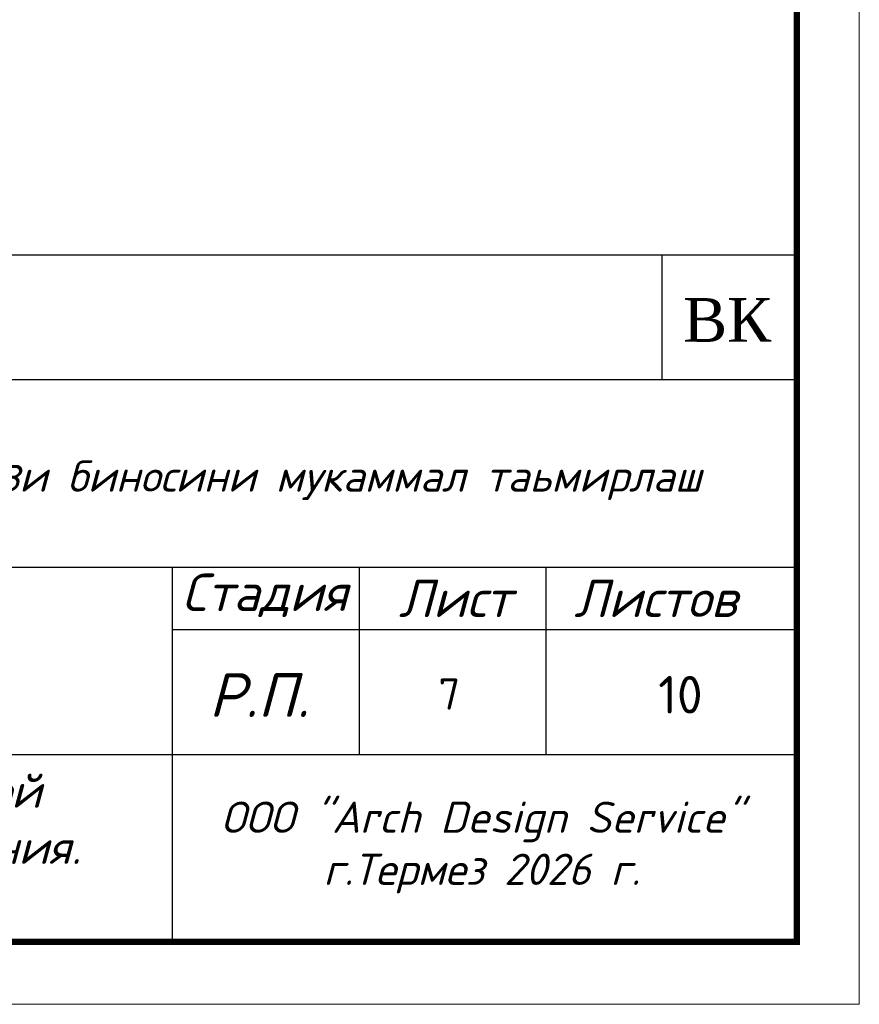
# Model space of a CAD drawing. Extents: x 4114239 to 5838486, y 780458 to 1383318.
# Tile 109 of 231: x 4361480 to 4368200, y 1082284 to 1090165. Entities that reach past the tile are written whole.
import ezdxf

# ---------------------------------------------------------------- set-up
doc = ezdxf.new("R2010")
doc.units = 0
doc.header["$MEASUREMENT"] = 0
doc.layers.add('КЖ_ФОРМАТЫ', color=7, linetype='Continuous')
doc.layers.add('линия40', color=7, linetype='Continuous', lineweight=5)
doc.layers.add('ФВС-3', color=7, linetype='Continuous', lineweight=25)
doc.styles.add('MyStyle', font='isocpeur.ttf', dxfattribs={"height": 400})
doc.styles.add('OOO-Kazar', font='txt')
doc.styles.add('V@ler@Live', font='isocpeui.ttf')

msp = doc.modelspace()

# ---------------------------------------------------------------- linework, layer by layer
at = {"color": 7, "linetype": 'Continuous'}
for p, q in [((4349200.1811, 1088283.5615), (4367700.1811, 1088283.5615)), ((4355700.1811, 1087283.5615), (4367700.1811, 1087283.5615)), ((4355700.1811, 1085783.5615), (4367700.1811, 1085783.5615)), ((4362700.1811, 1085783.5615), (4362700.1811, 1082783.5615)), ((4364200.1811, 1084283.5615), (4364200.1811, 1085783.5615)), ((4365694.3434, 1084283.5615), (4365694.3434, 1085783.5615)), ((4362700.1811, 1085283.5615), (4367700.1811, 1085283.5615)), ((4355700.1811, 1084283.5615), (4367700.1811, 1084283.5615))]:
    msp.add_line(p, q, dxfattribs=at)
at = {"linetype": 'ByBlock', "ltscale": 0.1}
msp.add_line((4366620.1819, 1088283.5615), (4366620.1819, 1087283.5615), dxfattribs=at)
msp.add_lwpolyline([(4349200.1811, 1088283.5615), (4367700.1811, 1088283.5615), (4367700.1811, 1082783.5615), (4349200.1811, 1082783.5615)], close=True, dxfattribs=at)
at = {"layer": 'КЖ_ФОРМАТЫ', "color": 0, "linetype": 'Continuous', "lineweight": 60, "ltscale": 100}
for p, q in [((4367700.1811, 1082783.5615), (4367700.1811, 1088283.5615)), ((4349200.1811, 1082783.5615), (4367700.1811, 1082783.5615))]:
    msp.add_line(p, q, dxfattribs=at)
at = {"layer": 'линия40', "ltscale": 3}
for p, q in [((4368200.1811, 1124283.5615), (4368200.1811, 1082283.5615)), ((4367700.1811, 1123783.5615), (4367700.1811, 1082783.5615)), ((4367700.1811, 1082783.5615), (4310800.1811, 1082783.5615)), ((4368200.1811, 1082283.5615), (4308800.1811, 1082283.5615))]:
    msp.add_line(p, q, dxfattribs=at)
at = {"layer": 'линия40', "ltscale": 3, "const_width": 50}
msp.add_lwpolyline([(4367700.1811, 1082783.5615), (4310800.1811, 1082783.5615), (4310800.1811, 1123783.5615), (4367700.1811, 1123783.5615)], close=True, dxfattribs=at)

# ---------------------------------------------------------------- texts
at = {"insert": (4366790.3489, 1087936.4985), "char_height": 350, "attachment_point": 1}
msp.add_mtext('{\\fTimes New Roman|b0|i0|c204|p18;ВК}', dxfattribs=at)
at = {"attachment_point": 1, "style": 'MyStyle'}
for s, width, insert, char_height in [('10', 968.847201, (4366590.2764, 1084911.372), 300), ('7', 541.266485, (4364831.6743, 1084891.7735), 250)]:
    msp.add_mtext_dynamic_manual_height_columns(s, width=width, gutter_width=1250, heights=[0], dxfattribs=dict(at, insert=insert, char_height=char_height))
at = {"color": 0, "lineweight": 15, "insert": (4355843.9291, 1084127.3617), "char_height": 270, "width": 6649.059302, "attachment_point": 1, "style": 'V@ler@Live'}
msp.add_mtext('\\pxi1.7943;План насосно-фильтрационной \\P\\pi0.87822;станции с обвязкой оборудования. \\P\\pi7.5363;Вид по "а", "б".', dxfattribs=at)
at = {"layer": 'ФВС-3', "linetype": 'Continuous', "lineweight": 5, "char_height": 250, "attachment_point": 8, "style": 'OOO-Kazar'}
for s, insert in [('{\\fISOCPEUR|b0|i1|c204|p34;Термиз шахар Келажак маркази биносини мукаммал таьмирлаш\\P  }', (4361799.842, 1085902.1476)), ('{\\fISOCPEUR|b0|i1|c204|p34;ООО "Arch Design Service"\\Pг.Термез 20\\fISOCPEUR|b0|i1|c0|p34;26\\fISOCPEUR|b0|i1|c204|p34; г.\\P  }', (4365179.074, 1082754.7141))]:
    msp.add_mtext(s, dxfattribs=dict(at, insert=insert))
at = {"layer": 'ФВС-3', "color": 0, "linetype": 'Continuous', "lineweight": 5, "attachment_point": 8, "style": 'OOO-Kazar'}
for s, insert, char_height in [('{\\fISOCPEUR|b0|i1|c204|p34;Стадия}', (4363441.318, 1085383.5615), 300), ('{\\fISOCPEUR|b0|i1|c204|p34;Лист }', (4364965.5377, 1085383.5615), 300), ('{\\fISOCPEUR|b0|i1|c204|p34;Листов }', (4366569.5449, 1085383.5615), 300), ('{\\fISOCPEUR|b0|i1|c204|p34;Р.П.}', (4363396.0495, 1084583.5615), 350)]:
    msp.add_mtext(s, dxfattribs=dict(at, insert=insert, char_height=char_height))

doc.saveas('drawing.dxf')
